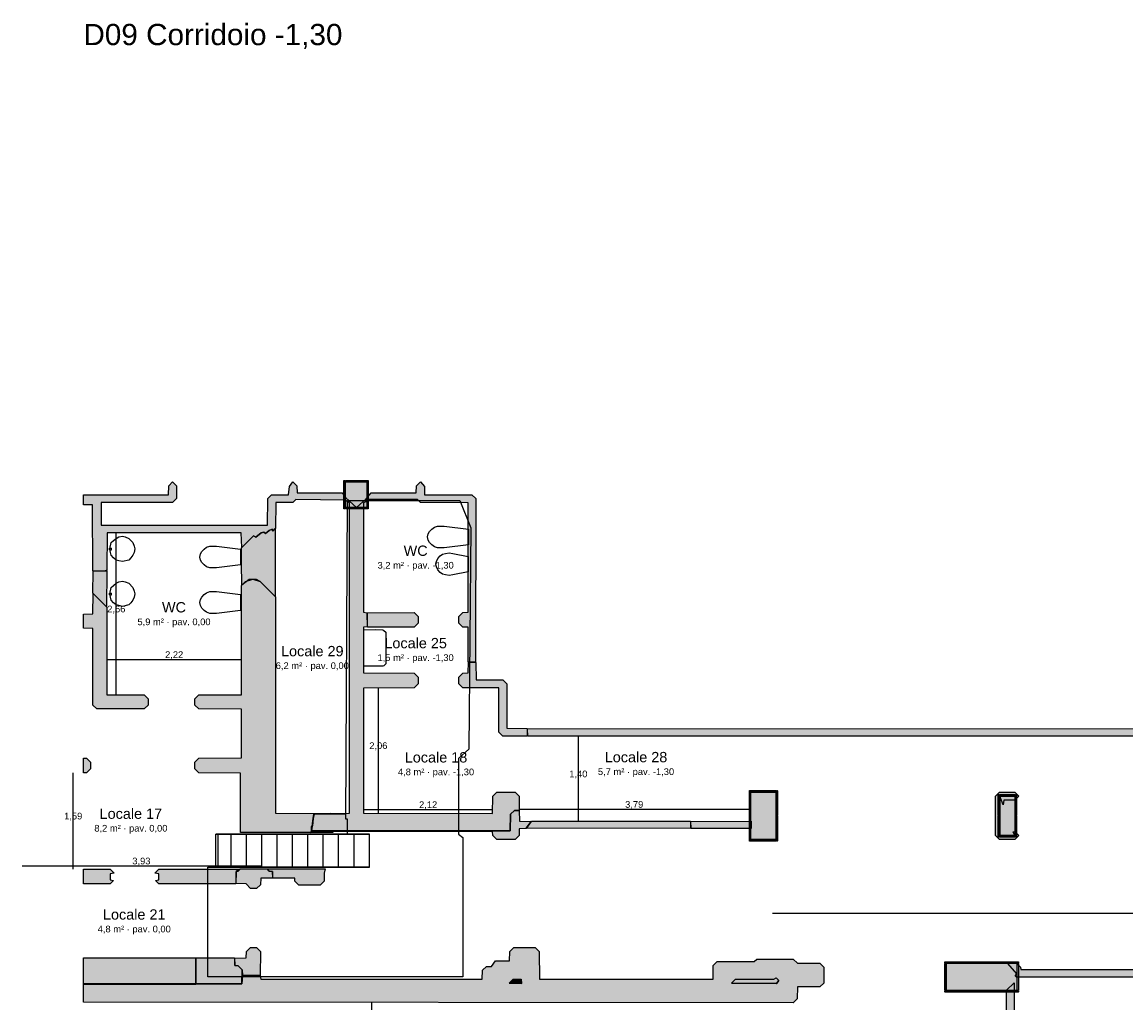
# Model space of a CAD drawing. Header units: millimetres. Extents: x -18533 to 137888, y -83624 to 7711.
# Tile 2 of 40: x -17710 to 471, y -69428 to -53270. Entities that reach past the tile are written whole.
import ezdxf
from ezdxf.enums import TextEntityAlignment as Align

# ---------------------------------------------------------------- set-up
doc = ezdxf.new("R2010")
doc.units = ezdxf.units.MM
for name, color, linetype in [('A-ARREDI', 9, 'Continuous'), ('A-MISURE', 40, 'Continuous'), ('A-MURI-ESISTENTI', 7, 'Continuous'), ('A-MURI-NUOVI', 40, 'Continuous'), ('A-PILASTRI', 8, 'Continuous'), ('A-SCALE', 8, 'Continuous'), ('A-SOPPALCO-PROIEZIONE', 8, 'Continuous'), ('A-TESTI', 7, 'Continuous')]:
    doc.layers.add(name, color=color, linetype=linetype)
doc.styles.add('VISIO', font='arial.ttf')

msp = doc.modelspace()

# ---------------------------------------------------------------- hatches: boundary and pattern name
at = {"layer": 'A-MURI-ESISTENTI'}
for points in [[(-16545, -62310), (-16550, -61225), (-16700, -61225), (-16700, -61055), (-15300, -61055), (-15295, -60910), (-15230, -60845), (-15165, -60910), (-15165, -61120), (-15230, -61185), (-16410, -61185), (-16410, -61555), (-13670, -61555), (-13665, -61120), (-13600, -61055), (-13320, -61055), (-13303, -60919), (-13250, -60845), (-13185, -60910), (-13180, -61025), (-12440, -61025), (-12385, -61100), (-12390, -61145), (-13200, -61135), (-13250, -61185), (-13530, -61185), (-13535, -61610), (-13580, -61655), (-13591, -61622), (-13640, -61645), (-13700, -61695), (-13730, -61675), (-13770, -61685), (-13860, -61755), (-13900, -61735), (-14090, -61925), (-14100, -61685), (-16310, -61685), (-16315, -62300), (-16350, -62315), (-16545, -62310)], [(-10365, -63810), (-10365, -63240), (-10450, -63235), (-10515, -63170), (-10515, -63060), (-10450, -62995), (-10365, -62990), (-10365, -61190), (-11150, -61185), (-11200, -61135), (-12000, -61135), (-12020, -61155), (-12042, -61122), (-11960, -61025), (-11220, -61025), (-11215, -60910), (-11150, -60845), (-11081, -60919), (-11080, -61055), (-10300, -61055), (-10235, -61120), (-10240, -63815), (-10365, -63810)], [(-12945, -66590), (-12933, -66514), (-12925, -66510), (-12913, -66392), (-12901, -66320), (-12385, -66310), (-12624, -66308), (-12315, -66300), (-12315, -61190), (-12385, -61150), (-12380, -61105), (-12200, -61265), (-12042, -61122), (-12025, -61160), (-12085, -61190), (-12085, -62990), (-12025, -63000), (-12025, -63230), (-12085, -63240), (-12085, -63990), (-11250, -63995), (-11185, -64060), (-11185, -64170), (-11250, -64235), (-12085, -64240), (-12085, -66300), (-9960, -66305), (-9955, -66020), (-9890, -65955), (-9590, -65955), (-9525, -66020), (-9525, -66250), (-9600, -66255), (-9665, -66320), (-9670, -66595), (-12945, -66590)], [(-12900, -66315), (-12901, -66320), (-12905, -66320), (-12913, -66392), (-12933, -66514), (-12945, -66520), (-12945, -66590), (-12945, -66600), (-12965, -66620), (-14112, -66620), (-14115, -65640), (-14800, -65635), (-14865, -65570), (-14865, -65460), (-14800, -65395), (-14095, -65390), (-14095, -64590), (-14800, -64585), (-14865, -64520), (-14865, -64420), (-14800, -64355), (-14095, -64350), (-14095, -62550), (-14030, -62485), (-13910, -62445), (-13790, -62485), (-13535, -62740), (-13535, -66300), (-12624, -66308), (-12900, -66315)], [(-16480, -64585), (-16545, -64520), (-16545, -63260), (-16700, -63255), (-16700, -63025), (-16545, -63020), (-16540, -62685), (-16315, -62910), (-16315, -64350), (-15700, -64355), (-15635, -64420), (-15635, -64520), (-15700, -64585), (-16480, -64585)], [(-12020, -63235), (-12025, -63000), (-11250, -62995), (-11185, -63060), (-11185, -63170), (-11250, -63235), (-12020, -63235)], [(-9790, -65035), (-9855, -64970), (-9860, -64235), (-10450, -64235), (-10515, -64170), (-10515, -64060), (-10450, -63995), (-10365, -63990), (-10360, -63815), (-10235, -63820), (-10230, -64105), (-9790, -64105), (-9725, -64170), (-9725, -64900), (-9390, -64905), (-9390, -65035), (-9790, -65035)], [(6510, -65365), (6445, -65300), (6440, -64955), (5630, -64955), (5625, -65190), (5560, -65255), (5060, -65255), (4995, -65190), (4990, -65035), (2980, -65035), (2975, -65270), (2910, -65335), (2210, -65335), (2145, -65270), (2140, -65035), (-9380, -65035), (-9385, -64910), (2210, -64905), (2275, -64970), (2280, -65205), (2840, -65205), (2845, -64970), (2910, -64905), (5060, -64905), (5125, -64970), (5130, -65125), (5490, -65125), (5495, -64890), (5560, -64825), (8730, -64825), (8795, -64890), (8800, -65125), (9115, -65120), (9110, -64815), (5340, -64815), (5340, -64655), (5490, -64655), (5500, -64685), (9180, -64685), (9245, -64750), (9245, -65190), (9180, -65255), (8730, -65255), (8665, -65190), (8660, -64955), (6680, -64955), (6675, -65300), (6610, -65365), (6510, -65365)], [(-16700, -65635), (-16700, -65395), (-16650, -65395), (-16585, -65460), (-16585, -65570), (-16650, -65635), (-16700, -65635)], [(-1610, -66735), (-1675, -66670), (-1675, -66020), (-1610, -65955), (-1360, -65955), (-1295, -66020), (-1360, -66085), (-1540, -66085), (-1550, -66165), (-1607, -66020), (-1607, -66672), (-1357, -66672), (-1385, -66610), (-1360, -66605), (-1295, -66670), (-1360, -66735), (-1610, -66735)], [(-9665, -66320), (-9600, -66255), (-9525, -66260), (-9520, -66435), (-9325, -66440), (-9410, -66555), (-9525, -66560), (-9525, -66670), (-9590, -66735), (-9890, -66735), (-9955, -66670), (-9960, -66605), (-12590, -66605), (-12593, -66620), (-12965, -66620), (-12945, -66610), (-12945, -66600), (-12940, -66595), (-9670, -66595), (-9665, -66320)], [(-12913, -66392), (-12905, -66320), (-12901, -66320), (-12913, -66392)], [(-12624, -66308), (-12385, -66310), (-12901, -66320), (-12900, -66315), (-12624, -66308)], [(-12945, -66590), (-12945, -66520), (-12933, -66514), (-12945, -66590)], [(-12913, -66392), (-12925, -66510), (-12933, -66514), (-12913, -66392)], [(-6690, -66555), (-6695, -66440), (-5700, -66435), (-5700, -66555), (-6690, -66555)], [(-12945, -66600), (-12945, -66610), (-12965, -66620), (-12945, -66600)], [(-9670, -66595), (-12940, -66595), (-12945, -66600), (-12945, -66590), (-9670, -66595)], [(-16260, -67225), (-16195, -67290), (-16258, -67299), (-16258, -67400), (-16205, -67410), (-16260, -67465), (-16700, -67465), (-16700, -67225), (-16260, -67225)], [(-15460, -67465), (-15515, -67410), (-15458, -67400), (-15458, -67299), (-15525, -67290), (-15460, -67225), (-14130, -67225), (-14185, -67260), (-14190, -67465), (-15460, -67465)], [(-13640, -67255), (-13585, -67260), (-13585, -67370), (-13780, -67375), (-13785, -67480), (-13850, -67545), (-13950, -67545), (-14020, -67465), (-14185, -67460), (-14185, -67260), (-14150, -67255), (-14115, -67220), (-13671, -67220), (-13640, -67255)], [(-13150, -67485), (-13215, -67420), (-13220, -67375), (-13580, -67375), (-13585, -67260), (-13640, -67255), (-13671, -67220), (-12720, -67220), (-12735, -67290), (-12735, -67420), (-12800, -67485), (-13150, -67485)], [(-14850, -69116), (-14090, -69115), (-14080, -68975), (-13790, -68975), (-13780, -69035), (-10130, -69035), (-10125, -68890), (-10060, -68825), (-9980, -68825), (-9910, -68735), (-9680, -68735), (-9675, -68580), (-9610, -68515), (-9260, -68515), (-9195, -68580), (-9190, -69035), (-6330, -69035), (-6325, -68810), (-6260, -68745), (-5650, -68745), (-5610, -68705), (-5010, -68705), (-4940, -68775), (-4570, -68775), (-4505, -68840), (-4505, -69100), (-4570, -69165), (-4940, -69165), (-4945, -69360), (-5010, -69425), (-16700, -69416), (-16700, -69118), (-14850, -69116)], [(-14080, -68975), (-14085, -68880), (-14150, -68815), (-14205, -68810), (-14205, -68690), (-14020, -68685), (-14015, -68580), (-13950, -68515), (-13850, -68515), (-13785, -68580), (-13790, -68975), (-14080, -68975)], [(3420, -69065), (3355, -69000), (3350, -68865), (2790, -68865), (2785, -68940), (2720, -69005), (-1330, -69005), (-1355, -68980), (-1327, -68950), (-1475, -68780), (-1330, -68775), (-1265, -68840), (-1260, -68875), (2650, -68875), (2655, -68800), (2720, -68735), (3420, -68735), (3485, -68800), (3490, -68935), (6440, -68935), (6445, -68590), (6510, -68525), (6610, -68525), (6675, -68590), (6680, -68935), (8420, -68935), (8540, -69065), (3420, -69065)], [(-16700, -69115), (-16700, -68685), (-14850, -68685), (-14850, -69115), (-16700, -69115)], [(-14850, -69115), (-14850, -68685), (-14210, -68685), (-14205, -68810), (-14150, -68815), (-14085, -68880), (-14090, -69115), (-14850, -69115)], [(-14090, -69115), (-14085, -68880), (-14080, -68975), (-14090, -69115)], [(-9685, -69100), (-9620, -69035), (-9490, -69035), (-9490, -69110), (-9685, -69100)], [(-9485, -69110), (-9490, -69110), (-9490, -69035), (-9485, -69110)], [(-6025, -69100), (-5960, -69035), (-5330, -69035), (-5290, -69015), (-5245, -69060), (-5286, -69110), (-6025, -69100)], [(-5285, -69110), (-5286, -69110), (-5245, -69060), (-5285, -69110)], [(-14760, -74175), (-14755, -73940), (-14690, -73875), (-13790, -73875), (-13725, -73940), (-13720, -74175), (-10510, -74175), (-10505, -73940), (-10440, -73875), (-9440, -73875), (-9375, -73940), (-9370, -74175), (-5910, -74175), (-5905, -73940), (-5840, -73875), (-4840, -73875), (-4775, -73940), (-4770, -74175), (-2440, -74175), (-2435, -73940), (-2370, -73875), (-1690, -73875), (-1625, -73940), (-1620, -74175), (-10, -74175), (-5, -72620), (-1430, -72615), (-1495, -72550), (-1495, -69220), (-1370, -69095), (-1365, -72480), (60, -72485), (125, -72550), (125, -74240), (60, -74305), (-1690, -74305), (-1755, -74240), (-1760, -74005), (-2300, -74005), (-2305, -74240), (-2370, -74305), (-4840, -74305), (-4905, -74240), (-4905, -74010), (-5050, -74005), (-5770, -74005), (-5775, -74240), (-5840, -74305), (-9440, -74305), (-9505, -74240), (-9510, -74005), (-10370, -74005), (-10375, -74240), (-10440, -74305), (-13790, -74305), (-13855, -74240), (-13860, -74005), (-14620, -74005), (-14625, -74240), (-14690, -74305), (-16700, -74305), (-16700, -74175), (-14760, -74175)], [(-14850, -69115), (-14850, -69116), (-16700, -69118), (-16700, -69115), (-14850, -69115)], [(-14090, -69115), (-14850, -69116), (-14850, -69115), (-14090, -69115)], [(-9490, -69110), (-9490, -69115), (-9685, -69100), (-9490, -69110)], [(-5286, -69110), (-5290, -69115), (-6025, -69100), (-5286, -69110)]]:
    msp.add_hatch(color=7, dxfattribs=at).paths.add_polyline_path(points)
at = {"layer": 'A-MURI-NUOVI'}
for points in [[(-13790, -62485), (-13850, -62455), (-13970, -62455), (-14090, -62545), (-14095, -62180), (-14095, -61930), (-13900, -61735), (-13860, -61755), (-13770, -61685), (-13730, -61675), (-13700, -61695), (-13640, -61645), (-13591, -61622), (-13580, -61655), (-13540, -61615), (-13540, -62735), (-13790, -62485)], [(-16545, -62680), (-16540, -62315), (-16315, -62310), (-16320, -62905), (-16545, -62680)], [(-9405, -66550), (-9320, -66435), (-6700, -66435), (-6700, -66555), (-9405, -66550)]]:
    msp.add_hatch(color=40, dxfattribs=at).paths.add_polyline_path(points)
at = {"layer": 'A-PILASTRI'}
for points in [[(-12392, -61291), (-12406, -61291), (-12410, -61287), (-12410, -60823), (-12406, -60819), (-12392, -60819), (-12392, -61291)], [(-12384, -60837), (-12384, -60823), (-12380, -60819), (-12038, -60819), (-12034, -60823), (-12034, -60837), (-12384, -60837)], [(-12034, -61265), (-12384, -61265), (-12384, -60845), (-12034, -60845), (-12034, -61265)], [(-12026, -60819), (-12012, -60819), (-12008, -60823), (-12008, -61287), (-12012, -61291), (-12026, -61291), (-12026, -60819)], [(-12034, -61273), (-12034, -61287), (-12038, -61291), (-12380, -61291), (-12384, -61287), (-12384, -61273), (-12034, -61273)], [(-5713, -66342), (-5727, -66342), (-5731, -66338), (-5731, -65933), (-5727, -65929), (-5713, -65929), (-5713, -66342)], [(-5705, -65947), (-5705, -65933), (-5701, -65929), (-5299, -65929), (-5295, -65933), (-5295, -65947), (-5705, -65947)], [(-5295, -66735), (-5705, -66735), (-5705, -65955), (-5295, -65955), (-5295, -66735)], [(-5287, -65929), (-5273, -65929), (-5269, -65933), (-5269, -66338), (-5273, -66342), (-5287, -66342), (-5287, -65929)], [(-1615, -66343), (-1629, -66343), (-1633, -66339), (-1633, -65999), (-1629, -65995), (-1615, -65995), (-1615, -66343)], [(-1607, -66013), (-1607, -65999), (-1603, -65995), (-1361, -65995), (-1357, -65999), (-1357, -66013), (-1607, -66013)], [(-1349, -65995), (-1335, -65995), (-1331, -65999), (-1331, -66339), (-1335, -66343), (-1349, -66343), (-1349, -65995)], [(-1357, -66671), (-1607, -66671), (-1607, -66021), (-1357, -66021), (-1357, -66671)], [(-5713, -66761), (-5727, -66761), (-5731, -66757), (-5731, -66352), (-5727, -66348), (-5713, -66348), (-5713, -66761)], [(-5287, -66348), (-5273, -66348), (-5269, -66352), (-5269, -66757), (-5273, -66761), (-5287, -66761), (-5287, -66348)], [(-1615, -66697), (-1629, -66697), (-1633, -66693), (-1633, -66353), (-1629, -66349), (-1615, -66349), (-1615, -66697)], [(-1349, -66349), (-1335, -66349), (-1331, -66353), (-1331, -66693), (-1335, -66697), (-1349, -66697), (-1349, -66349)], [(-1357, -66679), (-1357, -66693), (-1361, -66697), (-1603, -66697), (-1607, -66693), (-1607, -66679), (-1357, -66679)], [(-5295, -66743), (-5295, -66757), (-5299, -66761), (-5701, -66761), (-5705, -66757), (-5705, -66743), (-5295, -66743)], [(-2512, -68767), (-2512, -68753), (-2508, -68749), (-2115, -68749), (-2111, -68753), (-2111, -68767), (-2512, -68767)], [(-2494, -69225), (-2508, -69225), (-2512, -69221), (-2512, -68779), (-2508, -68775), (-2494, -68775), (-2494, -69225)], [(-2486, -69225), (-2486, -68775), (-1326, -68775), (-1326, -69225), (-2486, -69225)], [(-2105, -68767), (-2105, -68753), (-2101, -68749), (-1711, -68749), (-1707, -68753), (-1707, -68767), (-2105, -68767)], [(-1701, -68767), (-1701, -68753), (-1697, -68749), (-1304, -68749), (-1300, -68753), (-1300, -68767), (-1701, -68767)], [(-1318, -68775), (-1304, -68775), (-1300, -68779), (-1300, -69221), (-1304, -69225), (-1318, -69225), (-1318, -68775)], [(-2111, -69233), (-2111, -69247), (-2115, -69251), (-2508, -69251), (-2512, -69247), (-2512, -69233), (-2111, -69233)], [(-1707, -69233), (-1707, -69247), (-1711, -69251), (-2101, -69251), (-2105, -69247), (-2105, -69233), (-1707, -69233)], [(-1300, -69233), (-1300, -69247), (-1304, -69251), (-1697, -69251), (-1701, -69247), (-1701, -69233), (-1300, -69233)]]:
    msp.add_hatch(color=8, dxfattribs=at).paths.add_polyline_path(points)

# ---------------------------------------------------------------- linework, layer by layer
at = {"layer": 'A-ARREDI'}
for p, q in [((-16270, -61935), (-16240, -61935)), ((-16270, -61965), (-16270, -61935)), ((-16270, -61965), (-16240, -61965)), ((-16240, -61965), (-16240, -61935)), ((-16270, -62675), (-16240, -62675)), ((-16270, -62705), (-16270, -62675)), ((-16270, -62705), (-16240, -62705)), ((-16240, -62705), (-16240, -62675))]:
    msp.add_line(p, q, dxfattribs=at)
for points in [[(-10360, -61622), (-10360, -61882), (-10760, -61932), (-10870, -61932), (-10920, -61912), (-10960, -61882), (-11000, -61842), (-11020, -61802), (-11030, -61752), (-11020, -61702), (-11000, -61662), (-10960, -61622), (-10920, -61592), (-10870, -61572), (-10760, -61572), (-10360, -61622)], [(-16115, -62143), (-16161, -62132), (-16207, -62097), (-16242, -62051), (-16253, -62005), (-16265, -61948), (-16242, -61844), (-16207, -61810), (-16161, -61775), (-16115, -61752), (-16058, -61741), (-16012, -61752), (-15954, -61775), (-15885, -61844), (-15862, -61902), (-15851, -61948), (-15862, -62005), (-15885, -62051), (-15920, -62097), (-15954, -62132), (-16058, -62155), (-16115, -62143)], [(-14110, -61952), (-14110, -62212), (-14510, -62262), (-14620, -62262), (-14670, -62242), (-14710, -62212), (-14750, -62172), (-14770, -62132), (-14780, -62082), (-14770, -62032), (-14750, -61992), (-14710, -61952), (-14670, -61922), (-14620, -61902), (-14510, -61902), (-14110, -61952)], [(-10614, -62025), (-10364, -62075), (-10364, -62325), (-10614, -62375), (-10674, -62385), (-10734, -62375), (-10784, -62365), (-10824, -62335), (-10864, -62295), (-10884, -62245), (-10894, -62195), (-10884, -62155), (-10864, -62105), (-10824, -62065), (-10784, -62035), (-10734, -62025), (-10674, -62015), (-10614, -62025)], [(-16115, -62883), (-16161, -62872), (-16207, -62837), (-16242, -62791), (-16253, -62745), (-16265, -62688), (-16242, -62584), (-16207, -62550), (-16161, -62515), (-16115, -62492), (-16058, -62481), (-16012, -62492), (-15954, -62515), (-15885, -62584), (-15862, -62642), (-15851, -62688), (-15862, -62745), (-15885, -62791), (-15920, -62837), (-15954, -62872), (-16058, -62895), (-16115, -62883)], [(-14110, -62702), (-14110, -62962), (-14510, -63012), (-14620, -63012), (-14670, -62992), (-14710, -62962), (-14750, -62922), (-14770, -62882), (-14780, -62832), (-14770, -62782), (-14750, -62742), (-14710, -62702), (-14670, -62672), (-14620, -62652), (-14510, -62652), (-14110, -62702)], [(-12080, -63282), (-11888, -63274), (-11768, -63282), (-11752, -63290), (-11720, -63322), (-11720, -63842), (-11752, -63874), (-11768, -63882), (-12080, -63882), (-12080, -63282)]]:
    msp.add_lwpolyline(points, close=True, dxfattribs=at)
at = {"layer": 'A-MISURE'}
for p, q in [((-16158, -64350), (-16158, -61686)), ((-16314, -63770), (-14096, -63770)), ((-11842, -66300), (-11842, -64240)), ((-8548, -66434), (-8548, -65036)), ((-16868, -67224), (-16868, -65636)), ((-12084, -66242), (-9960, -66242)), ((-9524, -66238), (-5732, -66238)), ((-17710, -67170), (-13780, -67170)), ((-5350, -67950), (8388, -67950)), ((-11950, -74174), (-11950, -69421))]:
    msp.add_line(p, q, dxfattribs=at)
at = {"layer": 'A-MURI-ESISTENTI'}
for points in [[(-16545, -62310), (-16550, -61225), (-16700, -61225), (-16700, -61055), (-15300, -61055), (-15295, -60910), (-15230, -60845), (-15165, -60910), (-15165, -61120), (-15230, -61185), (-16410, -61185), (-16410, -61555), (-13670, -61555), (-13665, -61120), (-13600, -61055), (-13320, -61055), (-13303, -60919), (-13250, -60845), (-13185, -60910), (-13180, -61025), (-12440, -61025), (-12385, -61100), (-12390, -61145), (-13200, -61135), (-13250, -61185), (-13530, -61185), (-13535, -61610), (-13580, -61655), (-13591, -61622), (-13640, -61645), (-13700, -61695), (-13730, -61675), (-13770, -61685), (-13860, -61755), (-13900, -61735), (-14090, -61925), (-14100, -61685), (-16310, -61685), (-16315, -62300), (-16350, -62315), (-16545, -62310)], [(-10365, -63810), (-10365, -63240), (-10450, -63235), (-10515, -63170), (-10515, -63060), (-10450, -62995), (-10365, -62990), (-10365, -61190), (-11150, -61185), (-11200, -61135), (-12000, -61135), (-12020, -61155), (-12042, -61122), (-11960, -61025), (-11220, -61025), (-11215, -60910), (-11150, -60845), (-11081, -60919), (-11080, -61055), (-10300, -61055), (-10235, -61120), (-10240, -63815), (-10365, -63810)], [(-12945, -66590), (-12933, -66514), (-12925, -66510), (-12913, -66392), (-12901, -66320), (-12385, -66310), (-12624, -66308), (-12315, -66300), (-12315, -61190), (-12385, -61150), (-12380, -61105), (-12200, -61265), (-12042, -61122), (-12025, -61160), (-12085, -61190), (-12085, -62990), (-12025, -63000), (-12025, -63230), (-12085, -63240), (-12085, -63990), (-11250, -63995), (-11185, -64060), (-11185, -64170), (-11250, -64235), (-12085, -64240), (-12085, -66300), (-9960, -66305), (-9955, -66020), (-9890, -65955), (-9590, -65955), (-9525, -66020), (-9525, -66250), (-9600, -66255), (-9665, -66320), (-9670, -66595), (-12945, -66590)], [(-12900, -66315), (-12901, -66320), (-12905, -66320), (-12913, -66392), (-12933, -66514), (-12945, -66520), (-12945, -66590), (-12945, -66600), (-12965, -66620), (-14112, -66620), (-14115, -65640), (-14800, -65635), (-14865, -65570), (-14865, -65460), (-14800, -65395), (-14095, -65390), (-14095, -64590), (-14800, -64585), (-14865, -64520), (-14865, -64420), (-14800, -64355), (-14095, -64350), (-14095, -62550), (-14030, -62485), (-13910, -62445), (-13790, -62485), (-13535, -62740), (-13535, -66300), (-12624, -66308), (-12900, -66315)], [(-16480, -64585), (-16545, -64520), (-16545, -63260), (-16700, -63255), (-16700, -63025), (-16545, -63020), (-16540, -62685), (-16315, -62910), (-16315, -64350), (-15700, -64355), (-15635, -64420), (-15635, -64520), (-15700, -64585), (-16480, -64585)], [(-12020, -63235), (-12025, -63000), (-11250, -62995), (-11185, -63060), (-11185, -63170), (-11250, -63235), (-12020, -63235)], [(-9790, -65035), (-9855, -64970), (-9860, -64235), (-10450, -64235), (-10515, -64170), (-10515, -64060), (-10450, -63995), (-10365, -63990), (-10360, -63815), (-10235, -63820), (-10230, -64105), (-9790, -64105), (-9725, -64170), (-9725, -64900), (-9390, -64905), (-9390, -65035), (-9790, -65035)], [(-16700, -65635), (-16700, -65395), (-16650, -65395), (-16585, -65460), (-16585, -65570), (-16650, -65635), (-16700, -65635)], [(-1610, -66735), (-1675, -66670), (-1675, -66020), (-1610, -65955), (-1360, -65955), (-1295, -66020), (-1360, -66085), (-1540, -66085), (-1550, -66165), (-1607, -66020), (-1607, -66672), (-1357, -66672), (-1385, -66610), (-1360, -66605), (-1295, -66670), (-1360, -66735), (-1610, -66735)], [(-9665, -66320), (-9600, -66255), (-9525, -66260), (-9520, -66435), (-9325, -66440), (-9410, -66555), (-9525, -66560), (-9525, -66670), (-9590, -66735), (-9890, -66735), (-9955, -66670), (-9960, -66605), (-12590, -66605), (-12593, -66620), (-12965, -66620), (-12945, -66610), (-12945, -66600), (-12940, -66595), (-9670, -66595), (-9665, -66320)], [(-12913, -66392), (-12905, -66320), (-12901, -66320), (-12913, -66392)], [(-12624, -66308), (-12385, -66310), (-12901, -66320), (-12900, -66315), (-12624, -66308)], [(-12945, -66590), (-12945, -66520), (-12933, -66514), (-12945, -66590)], [(-12913, -66392), (-12925, -66510), (-12933, -66514), (-12913, -66392)], [(-6690, -66555), (-6695, -66440), (-5700, -66435), (-5700, -66555), (-6690, -66555)], [(-12945, -66600), (-12945, -66610), (-12965, -66620), (-12945, -66600)], [(-9670, -66595), (-12940, -66595), (-12945, -66600), (-12945, -66590), (-9670, -66595)], [(-16260, -67225), (-16195, -67290), (-16258, -67299), (-16258, -67400), (-16205, -67410), (-16260, -67465), (-16700, -67465), (-16700, -67225), (-16260, -67225)], [(-15460, -67465), (-15515, -67410), (-15458, -67400), (-15458, -67299), (-15525, -67290), (-15460, -67225), (-14130, -67225), (-14185, -67260), (-14190, -67465), (-15460, -67465)], [(-13640, -67255), (-13585, -67260), (-13585, -67370), (-13780, -67375), (-13785, -67480), (-13850, -67545), (-13950, -67545), (-14020, -67465), (-14185, -67460), (-14185, -67260), (-14150, -67255), (-14115, -67220), (-13671, -67220), (-13640, -67255)], [(-13150, -67485), (-13215, -67420), (-13220, -67375), (-13580, -67375), (-13585, -67260), (-13640, -67255), (-13671, -67220), (-12720, -67220), (-12735, -67290), (-12735, -67420), (-12800, -67485), (-13150, -67485)], [(-14850, -69116), (-14090, -69115), (-14080, -68975), (-13790, -68975), (-13780, -69035), (-10130, -69035), (-10125, -68890), (-10060, -68825), (-9980, -68825), (-9910, -68735), (-9680, -68735), (-9675, -68580), (-9610, -68515), (-9260, -68515), (-9195, -68580), (-9190, -69035), (-6330, -69035), (-6325, -68810), (-6260, -68745), (-5650, -68745), (-5610, -68705), (-5010, -68705), (-4940, -68775), (-4570, -68775), (-4505, -68840), (-4505, -69100), (-4570, -69165), (-4940, -69165), (-4945, -69360), (-5010, -69425), (-16700, -69416), (-16700, -69118), (-14850, -69116)], [(-14080, -68975), (-14085, -68880), (-14150, -68815), (-14205, -68810), (-14205, -68690), (-14020, -68685), (-14015, -68580), (-13950, -68515), (-13850, -68515), (-13785, -68580), (-13790, -68975), (-14080, -68975)], [(-16700, -69115), (-16700, -68685), (-14850, -68685), (-14850, -69115), (-16700, -69115)], [(-14850, -69115), (-14850, -68685), (-14210, -68685), (-14205, -68810), (-14150, -68815), (-14085, -68880), (-14090, -69115), (-14850, -69115)], [(-14090, -69115), (-14085, -68880), (-14080, -68975), (-14090, -69115)], [(-9685, -69100), (-9620, -69035), (-9490, -69035), (-9490, -69110), (-9685, -69100)], [(-9485, -69110), (-9490, -69110), (-9490, -69035), (-9485, -69110)], [(-6025, -69100), (-5960, -69035), (-5330, -69035), (-5290, -69015), (-5245, -69060), (-5286, -69110), (-6025, -69100)], [(-5285, -69110), (-5286, -69110), (-5245, -69060), (-5285, -69110)], [(-14850, -69115), (-14850, -69116), (-16700, -69118), (-16700, -69115), (-14850, -69115)], [(-14090, -69115), (-14850, -69116), (-14850, -69115), (-14090, -69115)], [(-9490, -69110), (-9490, -69115), (-9685, -69100), (-9490, -69110)], [(-5286, -69110), (-5290, -69115), (-6025, -69100), (-5286, -69110)]]:
    msp.add_lwpolyline(points, close=True, dxfattribs=at)
for points in [[(2140, -65035), (-9380, -65035), (-9385, -64910), (2210, -64905)], [(2720, -69005), (-1330, -69005), (-1355, -68980), (-1327, -68950), (-1475, -68780), (-1330, -68775), (-1265, -68840), (-1260, -68875), (2650, -68875)], [(-1495, -72550), (-1495, -69220), (-1370, -69095), (-1365, -72480)]]:
    msp.add_lwpolyline(points, dxfattribs=at)
at = {"layer": 'A-MURI-NUOVI'}
for points in [[(-13790, -62485), (-13850, -62455), (-13970, -62455), (-14090, -62545), (-14095, -62180), (-14095, -61930), (-13900, -61735), (-13860, -61755), (-13770, -61685), (-13730, -61675), (-13700, -61695), (-13640, -61645), (-13591, -61622), (-13580, -61655), (-13540, -61615), (-13540, -62735), (-13790, -62485)], [(-16545, -62680), (-16540, -62315), (-16315, -62310), (-16320, -62905), (-16545, -62680)], [(-9405, -66550), (-9320, -66435), (-6700, -66435), (-6700, -66555), (-9405, -66550)]]:
    msp.add_lwpolyline(points, close=True, dxfattribs=at)
at = {"layer": 'A-PILASTRI'}
for points in [[(-12392, -61291), (-12406, -61291), (-12410, -61287), (-12410, -60823), (-12406, -60819), (-12392, -60819), (-12392, -61291)], [(-12384, -60837), (-12384, -60823), (-12380, -60819), (-12038, -60819), (-12034, -60823), (-12034, -60837), (-12384, -60837)], [(-12034, -61265), (-12384, -61265), (-12384, -60845), (-12034, -60845), (-12034, -61265)], [(-12026, -60819), (-12012, -60819), (-12008, -60823), (-12008, -61287), (-12012, -61291), (-12026, -61291), (-12026, -60819)], [(-12034, -61273), (-12034, -61287), (-12038, -61291), (-12380, -61291), (-12384, -61287), (-12384, -61273), (-12034, -61273)], [(-5713, -66342), (-5727, -66342), (-5731, -66338), (-5731, -65933), (-5727, -65929), (-5713, -65929), (-5713, -66342)], [(-5705, -65947), (-5705, -65933), (-5701, -65929), (-5299, -65929), (-5295, -65933), (-5295, -65947), (-5705, -65947)], [(-5295, -66735), (-5705, -66735), (-5705, -65955), (-5295, -65955), (-5295, -66735)], [(-5287, -65929), (-5273, -65929), (-5269, -65933), (-5269, -66338), (-5273, -66342), (-5287, -66342), (-5287, -65929)], [(-1615, -66343), (-1629, -66343), (-1633, -66339), (-1633, -65999), (-1629, -65995), (-1615, -65995), (-1615, -66343)], [(-1607, -66013), (-1607, -65999), (-1603, -65995), (-1361, -65995), (-1357, -65999), (-1357, -66013), (-1607, -66013)], [(-1349, -65995), (-1335, -65995), (-1331, -65999), (-1331, -66339), (-1335, -66343), (-1349, -66343), (-1349, -65995)], [(-1357, -66671), (-1607, -66671), (-1607, -66021), (-1357, -66021), (-1357, -66671)], [(-5713, -66761), (-5727, -66761), (-5731, -66757), (-5731, -66352), (-5727, -66348), (-5713, -66348), (-5713, -66761)], [(-5287, -66348), (-5273, -66348), (-5269, -66352), (-5269, -66757), (-5273, -66761), (-5287, -66761), (-5287, -66348)], [(-1615, -66697), (-1629, -66697), (-1633, -66693), (-1633, -66353), (-1629, -66349), (-1615, -66349), (-1615, -66697)], [(-1349, -66349), (-1335, -66349), (-1331, -66353), (-1331, -66693), (-1335, -66697), (-1349, -66697), (-1349, -66349)], [(-1357, -66679), (-1357, -66693), (-1361, -66697), (-1603, -66697), (-1607, -66693), (-1607, -66679), (-1357, -66679)], [(-5295, -66743), (-5295, -66757), (-5299, -66761), (-5701, -66761), (-5705, -66757), (-5705, -66743), (-5295, -66743)], [(-2512, -68767), (-2512, -68753), (-2508, -68749), (-2115, -68749), (-2111, -68753), (-2111, -68767), (-2512, -68767)], [(-2494, -69225), (-2508, -69225), (-2512, -69221), (-2512, -68779), (-2508, -68775), (-2494, -68775), (-2494, -69225)], [(-2486, -69225), (-2486, -68775), (-1326, -68775), (-1326, -69225), (-2486, -69225)], [(-2105, -68767), (-2105, -68753), (-2101, -68749), (-1711, -68749), (-1707, -68753), (-1707, -68767), (-2105, -68767)], [(-1701, -68767), (-1701, -68753), (-1697, -68749), (-1304, -68749), (-1300, -68753), (-1300, -68767), (-1701, -68767)], [(-1318, -68775), (-1304, -68775), (-1300, -68779), (-1300, -69221), (-1304, -69225), (-1318, -69225), (-1318, -68775)], [(-2111, -69233), (-2111, -69247), (-2115, -69251), (-2508, -69251), (-2512, -69247), (-2512, -69233), (-2111, -69233)], [(-1707, -69233), (-1707, -69247), (-1711, -69251), (-2101, -69251), (-2105, -69247), (-2105, -69233), (-1707, -69233)], [(-1300, -69233), (-1300, -69247), (-1304, -69251), (-1697, -69251), (-1701, -69247), (-1701, -69233), (-1300, -69233)]]:
    msp.add_lwpolyline(points, close=True, dxfattribs=at)
at = {"layer": 'A-SCALE'}
for p, q in [((-14520, -66650), (-14267, -66650)), ((-14478, -66650), (-14520, -66650)), ((-14520, -67190), (-14520, -66650)), ((-14520, -67190), (-14520, -66650)), ((-11990, -66650), (-14478, -66650)), ((-14478, -67190), (-14478, -66650)), ((-14267, -66650), (-14014, -66650)), ((-14267, -67190), (-14267, -66650)), ((-14267, -67190), (-14267, -66650)), ((-14014, -66650), (-13761, -66650)), ((-14014, -67190), (-14014, -66650)), ((-14014, -67190), (-14014, -66650)), ((-13761, -66650), (-13508, -66650)), ((-13761, -67190), (-13761, -66650)), ((-13761, -67190), (-13761, -66650)), ((-13508, -66650), (-13255, -66650)), ((-13508, -67190), (-13508, -66650)), ((-13508, -67190), (-13508, -66650)), ((-13255, -66650), (-13002, -66650)), ((-13255, -67190), (-13255, -66650)), ((-13255, -67190), (-13255, -66650)), ((-13002, -66650), (-12749, -66650)), ((-13002, -67190), (-13002, -66650)), ((-13002, -67190), (-13002, -66650)), ((-12749, -66650), (-12496, -66650)), ((-12749, -67190), (-12749, -66650)), ((-12749, -67190), (-12749, -66650)), ((-12496, -66650), (-12243, -66650)), ((-12496, -67190), (-12496, -66650)), ((-12496, -67190), (-12496, -66650)), ((-12243, -66650), (-11990, -66650)), ((-12243, -67190), (-12243, -66650)), ((-12243, -67190), (-12243, -66650)), ((-11990, -67190), (-11990, -66650)), ((-11990, -67190), (-11990, -66650)), ((-11990, -67190), (-11990, -66650)), ((-14520, -67190), (-14267, -67190)), ((-14478, -67190), (-14520, -67190)), ((-11990, -67190), (-14478, -67190)), ((-14267, -67190), (-14014, -67190)), ((-14014, -67190), (-13761, -67190)), ((-13761, -67190), (-13508, -67190)), ((-13508, -67190), (-13255, -67190)), ((-13255, -67190), (-13002, -67190)), ((-13002, -67190), (-12749, -67190)), ((-12749, -67190), (-12496, -67190)), ((-12496, -67190), (-12243, -67190)), ((-12243, -67190), (-11990, -67190))]:
    msp.add_line(p, q, dxfattribs=at)
at = {"layer": 'A-SOPPALCO-PROIEZIONE'}
for p, q in [((-12379, -66400), (-12350, -61150)), ((-12379, -66400), (-12350, -61150)), ((-12350, -61150), (-10500, -61150)), ((-12350, -61150), (-10500, -61150)), ((-10500, -61150), (-10320, -61600)), ((-10500, -61150), (-10320, -61600)), ((-10320, -61600), (-10350, -65250)), ((-10320, -61600), (-10350, -65250)), ((-10350, -65250), (-10520, -65400)), ((-10350, -65250), (-10520, -65400)), ((-10520, -65400), (-10520, -66650)), ((-10520, -65400), (-10520, -66650)), ((-12350, -66400), (-12379, -66400)), ((-12350, -66400), (-12379, -66400)), ((-12350, -66650), (-12350, -66400)), ((-12350, -66650), (-12350, -66400)), ((-11990, -66650), (-12350, -66650)), ((-11990, -66650), (-12350, -66650)), ((-11990, -67190), (-11990, -66650)), ((-11990, -67190), (-11990, -66650)), ((-10520, -66650), (-10450, -66700)), ((-10520, -66650), (-10450, -66700)), ((-10450, -66700), (-10450, -69000)), ((-10450, -66700), (-10450, -69000)), ((-14650, -69000), (-14650, -67190)), ((-14650, -67190), (-12400, -67190)), ((-14650, -67190), (-12400, -67190)), ((-14650, -69000), (-14650, -67190)), ((-12400, -67190), (-12350, -67190)), ((-12400, -67190), (-12350, -67190)), ((-12350, -67190), (-11990, -67190)), ((-12350, -67190), (-11990, -67190)), ((-10450, -69000), (-14650, -69000)), ((-10450, -69000), (-14650, -69000))]:
    msp.add_line(p, q, dxfattribs=at)

# ---------------------------------------------------------------- texts
at = {"layer": 'A-MISURE', "style": 'VISIO'}
for s, p in [('2,66', (-16158, -62938)), ('2,22', (-15205, -63690)), ('2,06', (-11842, -65190)), ('1,40', (-8548, -65655)), ('2,12', (-11022, -66162)), ('3,79', (-7628, -66158)), ('1,59', (-16868, -66350)), ('3,93', (-15745, -67090))]:
    msp.add_text(s, height=110, dxfattribs=at).set_placement(p, align=Align.MIDDLE_CENTER)
at = {"layer": 'A-TESTI', "style": 'VISIO'}
msp.add_text('D09 Corridoio -1,30', height=350, dxfattribs=at).set_placement((-16700, -53650))
for s, height, p in [('WC', 170, (-11228, -61978)), ('3,2 m² · pav. -1,30', 110, (-11228, -62218)), ('WC', 170, (-15208, -62910)), ('5,9 m² · pav. 0,00', 110, (-15208, -63150)), ('Locale 25', 170, (-11228, -63500)), ('Locale 29', 170, (-12930, -63632)), ('6,2 m² · pav. 0,00', 110, (-12930, -63872)), ('1,5 m² · pav. -1,30', 110, (-11228, -63740)), ('Locale 18', 170, (-10892, -65382)), ('Locale 28', 170, (-7598, -65378)), ('4,8 m² · pav. -1,30', 110, (-10892, -65622)), ('5,7 m² · pav. -1,30', 110, (-7598, -65618)), ('Locale 17', 170, (-15918, -66310)), ('8,2 m² · pav. 0,00', 110, (-15918, -66550)), ('Locale 21', 170, (-15863, -67970)), ('4,8 m² · pav. 0,00', 110, (-15863, -68210))]:
    msp.add_text(s, height=height, dxfattribs=at).set_placement(p, align=Align.MIDDLE_CENTER)

doc.saveas('drawing.dxf')
